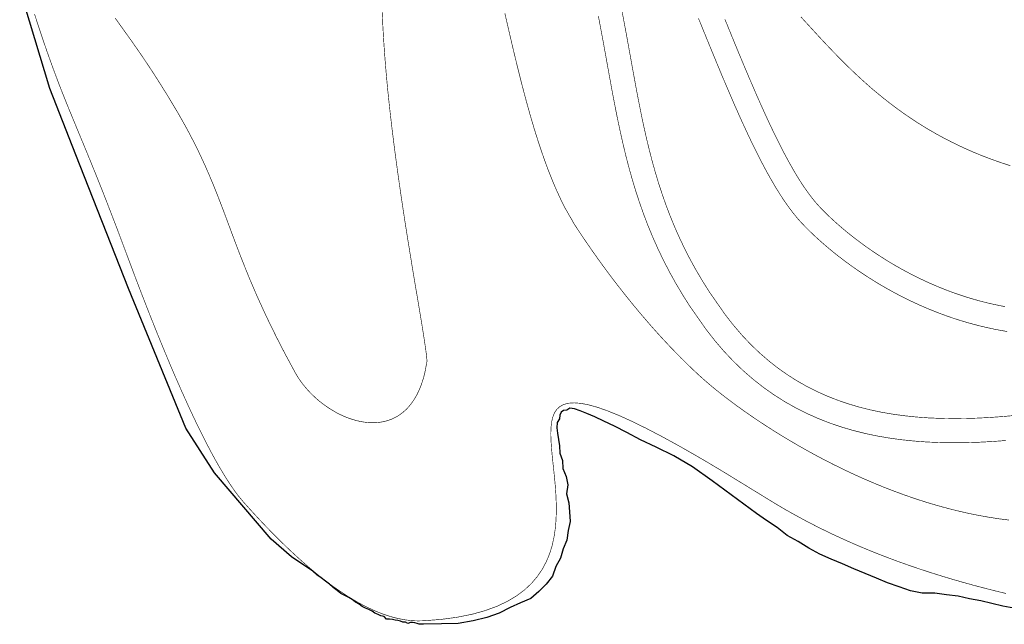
# Model space of a CAD drawing. Header units: metres. Extents: x 202574 to 204484, y 396053 to 396972.
# Tile 2 of 7: x 203150 to 203476, y 396242 to 396443. Entities that reach past the tile are written whole.
import ezdxf

# ---------------------------------------------------------------- set-up
doc = ezdxf.new("R2010")
doc.units = ezdxf.units.M
for name, color, linetype in [('N-WA-KG-GRENS_WATERSCHAP_DROOGGRASLAND-G', 2, 'Continuous'), ('N-WA-KG-GRENS_WATERSCHAP_GEUL_BODEM-G', 6, 'Continuous'), ('N-WA-KG-GRENS_WATERSCHAP_GEUL_INSTEEK-G', 5, 'Continuous'), ('N-WA-KG-GRENS_WATERSCHAP_INSTEEKMAAIVELD-G', 72, 'Continuous'), ('N-WA-KG-GRENS_WATERSCHAP_KWELMOERAS-G', 1, 'Continuous')]:
    doc.layers.add(name, color=color, linetype=linetype)

msp = doc.modelspace()

# ---------------------------------------------------------------- linework, layer by layer
at = {"layer": 'N-WA-KG-GRENS_WATERSCHAP_DROOGGRASLAND-G', "const_width": 0.2, "elevation": 13}
msp.add_lwpolyline([(203476.59, 396252.51), (203473, 396253.38), (203469.39, 396254.3), (203465.76, 396255.26), (203462.12, 396256.27), (203458.47, 396257.32), (203454.81, 396258.43), (203451.15, 396259.58), (203447.48, 396260.79), (203443.81, 396262.05), (203440.14, 396263.36), (203436.48, 396264.74), (203432.82, 396266.17), (203429.17, 396267.67), (203425.53, 396269.23), (203421.9, 396270.85), (203418.29, 396272.54), (203414.69, 396274.29), (203411.12, 396276.12), (203407.57, 396278.02), (203404.04, 396279.99), (203400.54, 396282.03), (203397.07, 396284.16), (203397.07, 396284.16), (203381.48, 396293.71), (203374.59, 396297.77), (203368.28, 396301.37), (203362.53, 396304.52), (203357.3, 396307.25), (203352.57, 396309.56), (203348.33, 396311.48), (203344.54, 396313.01), (203341.18, 396314.19), (203338.23, 396315.01), (203335.66, 396315.5), (203333.45, 396315.67), (203331.57, 396315.54), (203330.01, 396315.12), (203328.73, 396314.44), (203327.72, 396313.5), (203326.94, 396312.32), (203326.38, 396310.92), (203326, 396309.31), (203325.8, 396307.51), (203325.73, 396305.54), (203325.78, 396303.4), (203325.93, 396301.13), (203326.14, 396298.73), (203326.4, 396296.21), (203326.68, 396293.6), (203326.96, 396290.91), (203327.21, 396288.15), (203327.41, 396285.35), (203327.53, 396282.51), (203327.56, 396279.66), (203327.46, 396276.8), (203327.21, 396273.97), (203326.79, 396271.16), (203326.18, 396268.39), (203325.34, 396265.69), (203324.26, 396263.07), (203322.91, 396260.54), (203321.27, 396258.13), (203319.31, 396255.83), (203317.01, 396253.68), (203314.35, 396251.69), (203311.29, 396249.87), (203307.83, 396248.24), (203303.92, 396246.81), (203299.56, 396245.6), (203294.7, 396244.63), (203289.34, 396243.91), (203283.45, 396243.46), (203283.45, 396243.46), (203282.11, 396243.43), (203281.42, 396243.43), (203280.71, 396243.45), (203279.99, 396243.49), (203279.24, 396243.56), (203278.47, 396243.64), (203277.69, 396243.74), (203276.89, 396243.87), (203276.06, 396244.02), (203275.22, 396244.19), (203274.36, 396244.39), (203273.47, 396244.62), (203272.57, 396244.88), (203271.64, 396245.17), (203270.7, 396245.48), (203269.73, 396245.83), (203268.74, 396246.22), (203267.73, 396246.63), (203266.7, 396247.08), (203265.64, 396247.57), (203264.56, 396248.1), (203263.46, 396248.66), (203262.33, 396249.27), (203261.19, 396249.91), (203260.01, 396250.6), (203258.82, 396251.33), (203257.59, 396252.11), (203256.35, 396252.93), (203255.08, 396253.8), (203253.78, 396254.71), (203252.46, 396255.67), (203251.11, 396256.69), (203249.74, 396257.75), (203248.34, 396258.87), (203246.91, 396260.04), (203245.45, 396261.26), (203243.97, 396262.55), (203242.47, 396263.88), (203240.93, 396265.28), (203239.36, 396266.73), (203237.77, 396268.25), (203236.15, 396269.82), (203234.5, 396271.46), (203232.82, 396273.16), (203231.11, 396274.93), (203229.37, 396276.76), (203227.61, 396278.66), (203225.81, 396280.62), (203223.98, 396282.66), (203223.98, 396282.66), (203222.46, 396284.47), (203221.69, 396285.47), (203220.91, 396286.53), (203220.13, 396287.65), (203219.33, 396288.82), (203218.53, 396290.05), (203217.73, 396291.33), (203216.91, 396292.65), (203216.1, 396294.03), (203215.28, 396295.45), (203214.45, 396296.92), (203213.62, 396298.43), (203212.79, 396299.98), (203211.96, 396301.57), (203211.12, 396303.19), (203210.28, 396304.84), (203209.44, 396306.53), (203208.6, 396308.25), (203207.76, 396310), (203206.92, 396311.77), (203206.08, 396313.57), (203205.24, 396315.39), (203204.41, 396317.23), (203203.57, 396319.08), (203202.74, 396320.96), (203201.91, 396322.85), (203201.09, 396324.74), (203200.27, 396326.65), (203199.45, 396328.57), (203198.64, 396330.5), (203197.84, 396332.42), (203197.04, 396334.35), (203196.25, 396336.28), (203195.46, 396338.21), (203194.68, 396340.14), (203193.92, 396342.06), (203193.15, 396343.97), (203192.4, 396345.87), (203191.66, 396347.76), (203190.93, 396349.63), (203190.21, 396351.49), (203189.5, 396353.33), (203188.8, 396355.16), (203188.11, 396356.96), (203187.44, 396358.73), (203186.78, 396360.48), (203186.13, 396362.21), (203185.5, 396363.9), (203184.88, 396365.56), (203184.88, 396365.56), (203182.52, 396371.85), (203181.41, 396374.78), (203180.33, 396377.57), (203179.3, 396380.24), (203178.31, 396382.8), (203177.35, 396385.24), (203176.42, 396387.57), (203175.53, 396389.81), (203174.67, 396391.95), (203173.83, 396394.01), (203173.03, 396395.99), (203172.24, 396397.9), (203171.48, 396399.74), (203170.75, 396401.53), (203170.03, 396403.26), (203169.32, 396404.95), (203168.64, 396406.6), (203167.97, 396408.22), (203167.31, 396409.82), (203166.66, 396411.39), (203166.01, 396412.96), (203165.38, 396414.52), (203164.75, 396416.08), (203164.12, 396417.66), (203163.49, 396419.25), (203162.86, 396420.86), (203162.23, 396422.5), (203161.6, 396424.18), (203160.96, 396425.9), (203160.31, 396427.67), (203159.65, 396429.49), (203158.98, 396431.38), (203158.29, 396433.34), (203157.59, 396435.38), (203156.87, 396437.49), (203156.14, 396439.7), (203155.38, 396442.01), (203154.6, 396444.42)], dxfattribs=at)
at = {"layer": 'N-WA-KG-GRENS_WATERSCHAP_GEUL_BODEM-G', "const_width": 0.2}
for points in [[(203480.22, 396311.55), (203475.91, 396311.15), (203471.63, 396310.84), (203467.39, 396310.61), (203463.2, 396310.48), (203459.06, 396310.44), (203454.96, 396310.51), (203450.92, 396310.68), (203446.93, 396310.97), (203443.01, 396311.38), (203439.14, 396311.9), (203435.34, 396312.56), (203431.6, 396313.35), (203427.93, 396314.27), (203424.32, 396315.34), (203420.78, 396316.55), (203417.31, 396317.92), (203413.91, 396319.44), (203410.58, 396321.12), (203407.31, 396322.97), (203404.12, 396325), (203400.98, 396327.21), (203397.92, 396329.62), (203394.92, 396332.22), (203391.98, 396335.04), (203389.11, 396338.07), (203386.32, 396341.33), (203383.61, 396344.8), (203378.39, 396352.26), (203376.11, 396355.87), (203373.95, 396359.51), (203371.94, 396363.15), (203370.08, 396366.77), (203368.36, 396370.39), (203366.76, 396374.01), (203365.27, 396377.62), (203363.9, 396381.23), (203362.63, 396384.86), (203361.45, 396388.48), (203360.35, 396392.12), (203359.33, 396395.78), (203358.38, 396399.44), (203357.49, 396403.13), (203356.65, 396406.84), (203355.85, 396410.56), (203355.1, 396414.31), (203354.37, 396418.09), (203353.66, 396421.89), (203352.96, 396425.72), (203352.26, 396429.58), (203351.56, 396433.47), (203350.85, 396437.4), (203350.11, 396441.35), (203349.35, 396445.34)], [(203374.7, 396443.02), (203376.04, 396439.71), (203377.39, 396436.41), (203378.74, 396433.12), (203380.08, 396429.86), (203381.42, 396426.63), (203382.76, 396423.42), (203384.1, 396420.26), (203385.44, 396417.13), (203386.78, 396414.06), (203388.12, 396411.04), (203389.47, 396408.07), (203390.81, 396405.17), (203392.15, 396402.34), (203393.5, 396399.58), (203394.85, 396396.89), (203396.2, 396394.29), (203397.56, 396391.77), (203398.93, 396389.34), (203400.3, 396387.01), (203401.69, 396384.77), (203403.1, 396382.63), (203404.53, 396380.59), (203405.98, 396378.66), (203407.47, 396376.83), (203408.97, 396375.16), (203410.58, 396373.5), (203411.45, 396372.64), (203412.34, 396371.78), (203413.27, 396370.9), (203414.24, 396370.01), (203415.25, 396369.1), (203416.3, 396368.19), (203417.38, 396367.26), (203418.5, 396366.33), (203419.66, 396365.38), (203420.85, 396364.43), (203422.09, 396363.48), (203423.36, 396362.52), (203424.66, 396361.56), (203426.01, 396360.6), (203427.38, 396359.64), (203428.8, 396358.68), (203430.25, 396357.72), (203431.73, 396356.77), (203433.25, 396355.83), (203434.8, 396354.89), (203436.39, 396353.96), (203438.01, 396353.05), (203439.67, 396352.14), (203441.36, 396351.25), (203443.08, 396350.37), (203444.84, 396349.51), (203446.62, 396348.67), (203448.44, 396347.85), (203450.29, 396347.05), (203452.18, 396346.27), (203454.09, 396345.52), (203456.04, 396344.79), (203458.01, 396344.09), (203460.02, 396343.42), (203462.05, 396342.78), (203464.12, 396342.17), (203466.21, 396341.6), (203468.33, 396341.06), (203470.48, 396340.56), (203472.66, 396340.09), (203474.87, 396339.67), (203477.1, 396339.29)]]:
    msp.add_lwpolyline(points, dxfattribs=at)
at = {"layer": 'N-WA-KG-GRENS_WATERSCHAP_GEUL_INSTEEK-G', "const_width": 0.2}
for points in [[(203476.57, 396303.18), (203472.14, 396302.85), (203467.74, 396302.62), (203463.37, 396302.48), (203459.03, 396302.44), (203454.72, 396302.51), (203450.46, 396302.69), (203446.24, 396303), (203442.05, 396303.43), (203437.92, 396304), (203433.83, 396304.7), (203429.8, 396305.55), (203425.81, 396306.56), (203421.89, 396307.72), (203418.02, 396309.04), (203414.22, 396310.54), (203410.47, 396312.21), (203406.8, 396314.07), (203403.2, 396316.11), (203399.66, 396318.35), (203396.2, 396320.8), (203392.82, 396323.45), (203389.52, 396326.31), (203386.3, 396329.4), (203383.17, 396332.71), (203380.13, 396336.26), (203377.17, 396340.04), (203377.17, 396340.04), (203371.73, 396347.82), (203369.28, 396351.69), (203367, 396355.55), (203364.88, 396359.39), (203362.91, 396363.22), (203361.09, 396367.05), (203359.4, 396370.87), (203357.83, 396374.68), (203356.39, 396378.49), (203355.05, 396382.29), (203353.81, 396386.09), (203352.67, 396389.89), (203351.61, 396393.7), (203350.62, 396397.5), (203349.7, 396401.31), (203348.84, 396405.12), (203348.02, 396408.94), (203347.25, 396412.76), (203346.51, 396416.6), (203345.79, 396420.44), (203345.09, 396424.3), (203344.39, 396428.17), (203343.69, 396432.05), (203342.98, 396435.95), (203342.25, 396439.86), (203341.5, 396443.8)], [(203383.45, 396442.73), (203384.8, 396439.43), (203386.14, 396436.16), (203387.47, 396432.92), (203388.81, 396429.7), (203390.14, 396426.53), (203391.46, 396423.4), (203392.79, 396420.31), (203394.11, 396417.28), (203395.43, 396414.31), (203396.74, 396411.4), (203398.05, 396408.57), (203399.36, 396405.81), (203400.67, 396403.13), (203401.97, 396400.53), (203403.27, 396398.04), (203404.56, 396395.63), (203405.86, 396393.34), (203407.15, 396391.15), (203408.43, 396389.07), (203409.72, 396387.12), (203411, 396385.29), (203412.28, 396383.59), (203413.55, 396382.03), (203414.82, 396380.62), (203414.82, 396380.62), (203416.27, 396379.13), (203417.05, 396378.36), (203417.87, 396377.56), (203418.73, 396376.75), (203419.62, 396375.93), (203420.56, 396375.09), (203421.53, 396374.24), (203422.54, 396373.37), (203423.59, 396372.5), (203424.67, 396371.62), (203425.79, 396370.73), (203426.95, 396369.84), (203428.14, 396368.94), (203429.36, 396368.04), (203430.62, 396367.13), (203431.92, 396366.23), (203433.25, 396365.33), (203434.61, 396364.43), (203436, 396363.54), (203437.43, 396362.65), (203438.89, 396361.77), (203440.38, 396360.9), (203441.9, 396360.04), (203443.46, 396359.19), (203445.04, 396358.35), (203446.66, 396357.53), (203448.3, 396356.73), (203449.97, 396355.94), (203451.68, 396355.17), (203453.41, 396354.42), (203455.17, 396353.69), (203456.96, 396352.99), (203458.77, 396352.31), (203460.62, 396351.66), (203462.49, 396351.03), (203464.38, 396350.43), (203466.31, 396349.87), (203468.25, 396349.33), (203470.23, 396348.83), (203472.23, 396348.37), (203474.25, 396347.94), (203476.3, 396347.54)]]:
    msp.add_lwpolyline(points, dxfattribs=at)
at = {"layer": 'N-WA-KG-GRENS_WATERSCHAP_INSTEEKMAAIVELD-G'}
msp.add_polyline3d([(203479.22, 396247.61, 13.21), (203475.56, 396248.26, 13.22), (203471.94, 396249.21, 13.22), (203468.26, 396250.04, 13.22), (203464.52, 396250.77, 13.23), (203460.77, 396251.58, 13.24), (203456.89, 396252.08, 13.27), (203452.98, 396252.61, 13.31), (203448.85, 396252.59, 13.37), (203444.95, 396253.43, 13.39), (203441.19, 396254.75, 13.39), (203437.38, 396256, 13.39), (203433.68, 396257.59, 13.38), (203429.93, 396259.12, 13.38), (203426.19, 396260.72, 13.38), (203422.42, 396262.29, 13.38), (203418.63, 396263.86, 13.39), (203414.88, 396265.57, 13.39), (203411.24, 396267.54, 13.38), (203407.69, 396269.7, 13.36), (203404.06, 396271.74, 13.36), (203400.78, 396274.41, 13.32), (203397.24, 396276.65, 13.32), (203393.92, 396279.03, 13.3), (203379.21, 396289.88, 13.22), (203372.68, 396294.43, 13.19), (203366.5, 396298.11, 13.19), (203360.66, 396300.94, 13.2), (203355.42, 396303.42, 13.21), (203350.89, 396305.85, 13.2), (203346.9, 396307.96, 13.19), (203343.35, 396309.6, 13.18), (203340.29, 396311, 13.17), (203337.68, 396312.11, 13.15), (203335.47, 396313.05, 13.12), (203333.59, 396313.64, 13.1), (203332.01, 396313.89, 13.09), (203331.02, 396313.24, 13.11), (203329.92, 396313.16, 13.09), (203329.13, 396312.56, 13.08), (203328.74, 396311.59, 13.1), (203328.56, 396310.41, 13.11), (203327.82, 396309.1, 13.09), (203327.78, 396307.44, 13.1), (203327.91, 396305.59, 13.11), (203328.32, 396303.57, 13.13), (203328.6, 396301.37, 13.13), (203328.76, 396299, 13.13), (203329.66, 396296.56, 13.16), (203329.74, 396293.91, 13.15), (203330.85, 396291.26, 13.2), (203331.4, 396288.45, 13.21), (203330.99, 396285.5, 13.18), (203331.7, 396282.55, 13.21), (203331.96, 396279.51, 13.22), (203332.11, 396276.4, 13.23), (203331.51, 396273.32, 13.22), (203331.06, 396270.2, 13.22), (203329.87, 396267.25, 13.19), (203329, 396264.18, 13.2), (203327.39, 396261.4, 13.18), (203326.26, 396258.27, 13.2), (203324.18, 396255.64, 13.19), (203321.78, 396253.19, 13.18), (203319.11, 396250.88, 13.17), (203315.68, 396249.46, 13.13), (203312.22, 396247.9, 13.11), (203308.64, 396246, 13.12), (203304.55, 396244.55, 13.12), (203299.99, 396243.42, 13.11), (203294.98, 396242.55, 13.1), (203289.45, 396242.47, 13.07), (203283.48, 396242.37, 13.05), (203282.11, 396242.3, 13.06), (203281.39, 396242.52, 13.05), (203280.67, 396242.75, 13.04), (203279.93, 396242.85, 13.03), (203279.17, 396242.91, 13.03), (203278.34, 396242.6, 13.05), (203277.58, 396243.04, 13.04), (203276.72, 396242.96, 13.05), (203275.92, 396243.33, 13.04), (203275.07, 396243.55, 13.03), (203274.17, 396243.67, 13.04), (203273.26, 396243.89, 13.04), (203272.28, 396243.94, 13.05), (203271.26, 396244.03, 13.06), (203270.49, 396244.9, 13.03), (203269.43, 396245.07, 13.04), (203268.47, 396245.56, 13.04), (203267.44, 396245.98, 13.04), (203266.5, 396246.66, 13.02), (203265.45, 396247.18, 13.02), (203264.33, 396247.65, 13.03), (203263.22, 396248.21, 13.03), (203262.17, 396248.97, 13.02), (203261.04, 396249.67, 13.01), (203259.92, 396250.46, 13.01), (203258.75, 396251.22, 13.01), (203257.43, 396251.86, 13.01), (203256.08, 396252.53, 13.02), (203254.86, 396253.49, 13.02), (203253.62, 396254.49, 13.01), (203252.41, 396255.61, 13), (203251.05, 396256.61, 13.01), (203249.65, 396257.65, 13.01), (203248.18, 396258.68, 13.01), (203246.81, 396259.92, 13.01), (203239.76, 396264.63, 12.99), (203233.06, 396270.46, 13.01), (203214.29, 396292.47, 13.03), (203204.79, 396307.29, 12.94), (203185.74, 396353.54, 12.86), (203168.33, 396397.86, 13.03), (203159.69, 396419.82, 13), (203149.67, 396452.79, 12.96)], dxfattribs=at)
at = {"layer": 'N-WA-KG-GRENS_WATERSCHAP_KWELMOERAS-G', "const_width": 0.2, "elevation": 12.7}
for points in [[(203269.86, 396445.06), (203270.04, 396440.83), (203270.28, 396436.55), (203270.57, 396432.21), (203270.91, 396427.84), (203271.29, 396423.43), (203271.71, 396419.01), (203272.17, 396414.58), (203272.67, 396410.15), (203273.19, 396405.73), (203273.74, 396401.33), (203274.31, 396396.97), (203274.9, 396392.65), (203275.5, 396388.37), (203276.11, 396384.16), (203276.73, 396380.03), (203277.35, 396375.97), (203277.97, 396372.01), (203278.59, 396368.15), (203279.2, 396364.4), (203279.79, 396360.78), (203280.37, 396357.29), (203280.93, 396353.94), (203281.47, 396350.75), (203281.98, 396347.72), (203282.45, 396344.86), (203282.9, 396342.19), (203283.3, 396339.71), (203283.66, 396337.44), (203283.97, 396335.38), (203284.24, 396333.55), (203284.45, 396331.95), (203284.6, 396330.59), (203284.7, 396329.49), (203284.7, 396329.49), (203284.01, 396325.82), (203283.59, 396324.14), (203283.11, 396322.56), (203282.58, 396321.08), (203282, 396319.69), (203281.37, 396318.4), (203280.7, 396317.2), (203279.98, 396316.1), (203279.23, 396315.08), (203278.44, 396314.15), (203277.61, 396313.3), (203276.74, 396312.54), (203275.85, 396311.86), (203274.93, 396311.25), (203273.97, 396310.73), (203273, 396310.28), (203272, 396309.91), (203270.98, 396309.6), (203269.94, 396309.37), (203268.89, 396309.21), (203267.82, 396309.11), (203266.74, 396309.07), (203265.65, 396309.1), (203264.55, 396309.19), (203263.45, 396309.34), (203262.34, 396309.55), (203261.23, 396309.81), (203260.13, 396310.12), (203259.02, 396310.48), (203257.93, 396310.9), (203256.84, 396311.36), (203255.76, 396311.86), (203254.69, 396312.41), (203253.64, 396313.01), (203252.6, 396313.64), (203251.58, 396314.31), (203250.59, 396315.01), (203249.61, 396315.75), (203248.66, 396316.52), (203247.74, 396317.33), (203246.85, 396318.16), (203245.99, 396319.01), (203245.17, 396319.9), (203244.38, 396320.8), (203243.63, 396321.73), (203242.92, 396322.67), (203242.25, 396323.63), (203241.63, 396324.61), (203241.05, 396325.6), (203241.05, 396325.6), (203238.41, 396330.47), (203237.17, 396332.81), (203235.99, 396335.09), (203234.85, 396337.32), (203233.77, 396339.5), (203232.73, 396341.63), (203231.73, 396343.7), (203230.77, 396345.73), (203229.86, 396347.72), (203228.98, 396349.66), (203228.13, 396351.56), (203227.32, 396353.42), (203226.54, 396355.24), (203225.79, 396357.03), (203225.07, 396358.78), (203224.37, 396360.51), (203223.7, 396362.2), (203223.04, 396363.87), (203222.4, 396365.52), (203221.78, 396367.14), (203221.17, 396368.74), (203220.58, 396370.32), (203219.99, 396371.88), (203219.42, 396373.43), (203218.84, 396374.96), (203218.28, 396376.49), (203217.71, 396378.01), (203217.14, 396379.51), (203216.57, 396381.02), (203215.99, 396382.52), (203215.41, 396384.02), (203214.82, 396385.52), (203214.21, 396387.03), (203213.6, 396388.54), (203212.96, 396390.05), (203212.31, 396391.58), (203211.64, 396393.12), (203210.95, 396394.67), (203210.23, 396396.23), (203209.49, 396397.82), (203208.72, 396399.42), (203207.92, 396401.04), (203207.08, 396402.69), (203206.21, 396404.36), (203205.31, 396406.06), (203204.36, 396407.79), (203203.37, 396409.55), (203202.34, 396411.34), (203201.27, 396413.17), (203201.27, 396413.17), (203198.39, 396417.94), (203197.02, 396420.14), (203195.7, 396422.23), (203194.43, 396424.21), (203193.21, 396426.1), (203192.03, 396427.88), (203190.88, 396429.58), (203189.78, 396431.2), (203188.72, 396432.74), (203187.69, 396434.22), (203186.7, 396435.63), (203185.74, 396436.98), (203184.8, 396438.28), (203183.9, 396439.54), (203183.03, 396440.75), (203182.18, 396441.94), (203181.36, 396443.1)], [(203477.58, 396276.83), (203474.28, 396277.25), (203471, 396277.76), (203467.73, 396278.34), (203464.48, 396278.99), (203461.25, 396279.72), (203458.05, 396280.51), (203454.87, 396281.36), (203451.71, 396282.27), (203448.59, 396283.24), (203445.5, 396284.26), (203442.44, 396285.33), (203439.41, 396286.45), (203436.43, 396287.6), (203433.48, 396288.8), (203430.57, 396290.03), (203427.71, 396291.3), (203424.9, 396292.59), (203422.13, 396293.91), (203419.41, 396295.25), (203416.74, 396296.61), (203414.12, 396297.99), (203411.57, 396299.38), (203409.07, 396300.77), (203406.63, 396302.17), (203404.25, 396303.58), (203401.93, 396304.98), (203399.68, 396306.38), (203397.5, 396307.77), (203395.39, 396309.15), (203393.35, 396310.51), (203391.39, 396311.85), (203389.5, 396313.18), (203387.69, 396314.47), (203385.96, 396315.74), (203384.31, 396316.98), (203382.75, 396318.18), (203381.27, 396319.35), (203379.88, 396320.47), (203378.59, 396321.54), (203377.38, 396322.57), (203377.38, 396322.57), (203376.44, 396323.4), (203375.94, 396323.85), (203375.41, 396324.32), (203374.85, 396324.82), (203374.28, 396325.35), (203373.68, 396325.91), (203373.06, 396326.49), (203372.42, 396327.1), (203371.76, 396327.73), (203371.08, 396328.39), (203370.38, 396329.07), (203369.66, 396329.79), (203368.92, 396330.52), (203368.16, 396331.29), (203367.38, 396332.08), (203366.59, 396332.9), (203365.78, 396333.74), (203364.95, 396334.61), (203364.11, 396335.51), (203363.25, 396336.43), (203362.37, 396337.38), (203361.48, 396338.35), (203360.58, 396339.35), (203359.66, 396340.38), (203358.73, 396341.44), (203357.79, 396342.52), (203356.83, 396343.63), (203355.86, 396344.76), (203354.88, 396345.93), (203353.89, 396347.11), (203352.89, 396348.33), (203351.88, 396349.57), (203350.86, 396350.84), (203349.82, 396352.13), (203348.79, 396353.46), (203347.74, 396354.8), (203346.68, 396356.18), (203345.62, 396357.58), (203344.55, 396359.01), (203343.47, 396360.47), (203342.39, 396361.95), (203341.3, 396363.46), (203340.21, 396365), (203339.11, 396366.56), (203338.01, 396368.15), (203336.9, 396369.77), (203335.79, 396371.42), (203334.68, 396373.09), (203333.57, 396374.79), (203333.57, 396374.79), (203330.48, 396380.16), (203329.03, 396383.07), (203327.63, 396386.1), (203326.28, 396389.27), (203324.97, 396392.54), (203323.72, 396395.92), (203322.51, 396399.39), (203321.34, 396402.95), (203320.2, 396406.58), (203319.11, 396410.27), (203318.05, 396414.02), (203317.02, 396417.81), (203316.02, 396421.63), (203315.05, 396425.48), (203314.1, 396429.34), (203313.17, 396433.21), (203312.27, 396437.07), (203311.38, 396440.91), (203310.5, 396444.73)]]:
    msp.add_lwpolyline(points, dxfattribs=at)
at = {"layer": 'N-WA-KG-GRENS_WATERSCHAP_KWELMOERAS-G'}
msp.add_lwpolyline([(203408.64, 396443.53, 0.2, 0.2, 0), (203410.05, 396441.98, 0.2, 0.2, 0), (203411.48, 396440.43, 0.2, 0.2, 0), (203412.92, 396438.86, 0.2, 0.2, 0), (203414.38, 396437.27, 0.2, 0.2, 0), (203415.86, 396435.68, 0.2, 0.2, 0), (203417.37, 396434.08, 0.2, 0.2, 0), (203418.9, 396432.47, 0.2, 0.2, 0), (203420.46, 396430.86, 0.2, 0.2, 0), (203422.05, 396429.25, 0.2, 0.2, 0), (203423.67, 396427.63, 0.2, 0.2, 0), (203425.32, 396426.02, 0.2, 0.2, 0), (203427.01, 396424.42, 0.2, 0.2, 0), (203428.75, 396422.82, 0.2, 0.2, 0), (203430.52, 396421.22, 0.2, 0.2, 0), (203432.33, 396419.64, 0.2, 0.2, 0), (203434.2, 396418.07, 0.2, 0.2, 0), (203436.11, 396416.52, 0.2, 0.2, 0), (203438.07, 396414.98, 0.2, 0.2, 0), (203440.08, 396413.46, 0.2, 0.2, 0), (203442.15, 396411.96, 0.2, 0.2, 0), (203444.27, 396410.48, 0.2, 0.2, 0), (203446.45, 396409.02, 0.2, 0.2, 0), (203448.7, 396407.6, 0.2, 0.2, 0), (203451.01, 396406.2, 0.2, 0.2, 0), (203453.38, 396404.83, 0.2, 0.2, 0), (203455.82, 396403.49, 0.2, 0.2, 0), (203458.34, 396402.19, 0.2, 0.2, 0), (203460.92, 396400.93, 0.2, 0.2, 0), (203463.58, 396399.7, 0.2, 0.2, 0), (203466.32, 396398.51, 0.2, 0.2, 0), (203469.14, 396397.37, 0.2, 0.2, 0), (203472.03, 396396.27, 0.2, 0.2, 0), (203475.02, 396395.22, 0.2, 0.2, 0), (203478.08, 396394.22, 0.2, 0.2, 0)], format="xyseb", dxfattribs=at)

doc.saveas('drawing.dxf')
